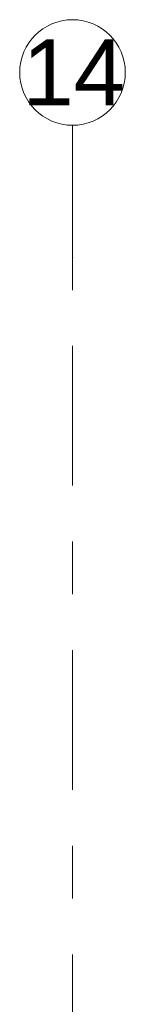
# Model space of a CAD drawing. Header units: metres. Extents: x -3.6 to 84.5, y -11 to 16.8.
# Tile 163 of 229: x 47.23 to 47.43, y 14.94 to 16.805. Entities that reach past the tile are written whole.
import ezdxf

# ---------------------------------------------------------------- set-up
doc = ezdxf.new("R2010")
doc.units = ezdxf.units.M
doc.header["$MEASUREMENT"] = 0
doc.linetypes.add('Strichlinie doppelt', pattern=[0.546806, 0.264583, -0.105833, 0.070556, -0.105833])
doc.layers.add('451 - Universal.Achsen Raster', color=7, linetype='Continuous')
doc.styles.add('ERSTELLTER_STIL_2', font='txt')

msp = doc.modelspace()

# ---------------------------------------------------------------- linework, layer by layer
at = {"layer": '451 - Universal.Achsen Raster', "color": 160, "linetype": 'Strichlinie doppelt', "lineweight": 9, "true_color": 0x3232ff}
for p, q in [((47.33, 16.355), (47.33, 16.605)), ((47.33, -10.585), (47.33, 16.355))]:
    msp.add_line(p, q, dxfattribs=at)
at = {"layer": '451 - Universal.Achsen Raster', "color": 160, "linetype": 'Continuous', "lineweight": 9, "true_color": 0x3232ff}
msp.add_circle((47.33, 16.705), 0.1, dxfattribs=at)
at = {"layer": '451 - Universal.Achsen Raster', "color": 160, "linetype": 'Strichlinie doppelt', "lineweight": 9, "true_color": 0x3232ff}
msp.add_point((47.33, 16.355), dxfattribs=at)
msp.add_point((47.33, 16.355), dxfattribs=at)

# ---------------------------------------------------------------- texts
at = {"layer": '451 - Universal.Achsen Raster', "color": 160, "lineweight": 9, "true_color": 0x3232ff, "insert": (47.2351, 16.7675), "char_height": 0.125, "attachment_point": 1, "style": 'ERSTELLTER_STIL_2'}
msp.add_mtext('\\A1;{\\pql;\\pt0;\\fArial|b0|i0|c0|p38;14}', dxfattribs=at)

doc.saveas('drawing.dxf')
